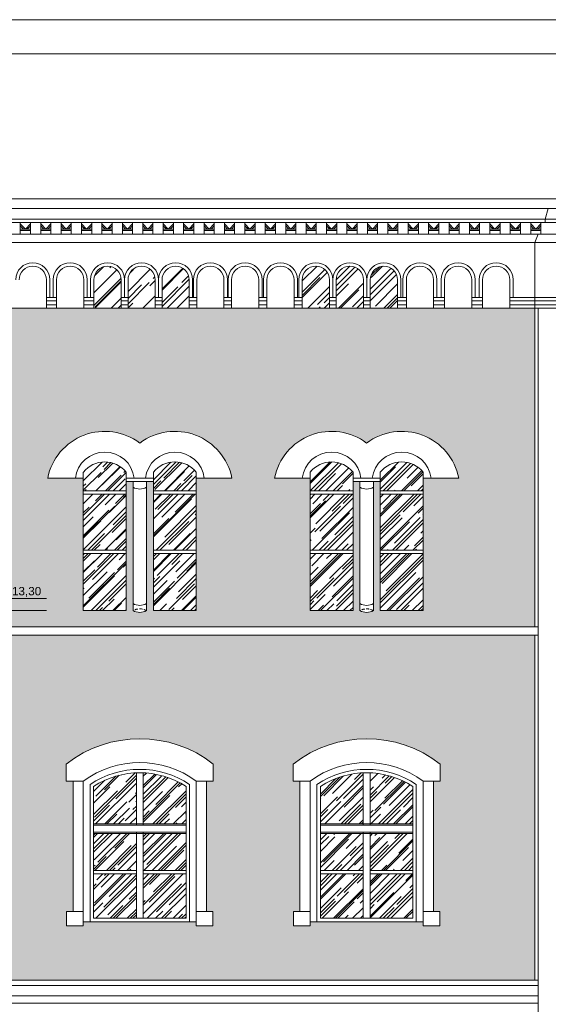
# Model space of a CAD drawing. Header units: millimetres. Extents: x -5254 to 173417, y -28809 to -6400.
# Tile 238 of 256: x 136003 to 136779, y -11815 to -10367. Entities that reach past the tile are written whole.
import ezdxf

# ---------------------------------------------------------------- set-up
doc = ezdxf.new("R2010")
doc.units = ezdxf.units.MM
doc.linetypes.add('HIDDEN', pattern=[9.525, 6.35, -3.175])
for name, color, linetype, lineweight in [('mre_cegła', 7, 'Continuous', 5), ('mre_cienka', 7, 'Continuous', 15), ('mre_cienkie', 7, 'Continuous', 9), ('mre_drewno', 7, 'Continuous', 9), ('mre_koty', 7, 'Continuous', 13), ('mre_szyby', 7, 'Continuous', 13), ('mre_tabela', 7, 'Continuous', 20), ('mre_ściany', 7, 'Continuous', 20)]:
    doc.layers.add(name, color=color, linetype=linetype, lineweight=lineweight)
doc.styles.add('TABELKA', font='arial.ttf')
pattern_1 = [(0, (131181.3596, -16286.989), (0, 6.77418), []), (90, (131181.36, -16286.989), (-10.16, 6.77418), [6.77418, -6.77418])]

# ---------------------------------------------------------------- blocks, each defined once
blk = doc.blocks.new('KOTA')
at = {"color": 0}
for p, q in [((0, 0), (0, 50)), ((-16.6, 20), (76.8, 20)), ((-16.6, 20), (0, 0))]:
    blk.add_line(p, q, dxfattribs=at)
at = {"color": 0, "style": 'TABELKA', "flags": 4}
blk.add_attdef('POZIOM', (1.4, 25), '', height=13.7, rotation=360, dxfattribs=at)

msp = doc.modelspace()

# ---------------------------------------------------------------- hatches: boundary and pattern name
at = {"layer": 'mre_cegła'}
h = msp.add_hatch(dxfattribs=at)
h.set_pattern_fill('AR-BRSTD', color=256, scale=0.1)
h.set_pattern_definition(pattern_1)
h.paths.add_polyline_path([(136759.67, -10791.56), (135593.45, -10791.56), (135593.45, -11260.23), (136759.67, -11260.23)])
h.paths.add_polyline_path([(136512.4, -10989.89, -0.552546), (136647.81, -11041.46), (136595.4, -11041.46), (136595.4, -11236.3), (136532.4, -11236.3), (136532.4, -11046.46), (136522.4, -11046.46), (136522.4, -11236.3, -0.2566287), (136502.4, -11236.3), (136502.4, -11046.46), (136492.4, -11046.46), (136492.4, -11236.3), (136429.4, -11236.3), (136429.4, -11041.46), (136376.98, -11041.46, -0.552546)], flags=16)
h.paths.add_polyline_path([(136314.5, -11041.46), (136262.09, -11041.46), (136262.09, -11236.3), (136199.09, -11236.3), (136199.09, -11046.46), (136189.09, -11046.46), (136189.09, -11236.3, -0.2566287), (136169.09, -11236.3), (136169.09, -11046.46), (136159.09, -11046.46), (136159.09, -11236.3), (136096.09, -11236.3), (136096.09, -11041.46), (136043.67, -11041.46, -0.552546), (136179.09, -10989.89, -0.552546)], flags=16)
h.paths.add_polyline_path([(135985.87, -11041.46), (135933.45, -11041.46), (135933.45, -11236.3), (135870.45, -11236.3), (135870.45, -11046.46), (135860.45, -11046.46), (135860.45, -11236.3, -0.2566287), (135840.45, -11236.3), (135840.45, -11046.46), (135830.45, -11046.46), (135830.45, -11236.3), (135767.45, -11236.3), (135767.45, -11041.46), (135715.04, -11041.46, -0.552546), (135850.45, -10989.89, -0.552546)], flags=16)
h = msp.add_hatch(dxfattribs=at)
h.set_pattern_fill('AR-BRSTD', color=256, scale=0.1)
h.set_pattern_definition(pattern_1)
h.paths.add_polyline_path([(136759.67, -11272.23), (135593.45, -11272.23), (135593.45, -11779.73), (136759.67, -11779.73)])
h.paths.add_polyline_path([(136287.09, -11461.87), (136287.09, -11486.84), (136277.09, -11486.84), (136277.09, -11678.73), (136286.59, -11678.73), (136286.59, -11699.73), (136262.09, -11699.73), (136262.09, -11693.73), (136251.99, -11693.73), (136247.09, -11693.73), (136111.09, -11693.73), (136106.09, -11693.73), (136096.09, -11693.73), (136096.09, -11699.73), (136071.59, -11699.73), (136071.59, -11678.73), (136081.09, -11678.73), (136081.09, -11486.84), (136071.09, -11486.84), (136071.09, -11461.87, -0.3438826)], flags=16)
h.paths.add_polyline_path([(136620.4, -11461.87), (136620.4, -11486.84), (136610.4, -11486.84), (136610.4, -11678.73), (136619.9, -11678.73), (136619.9, -11699.73), (136595.4, -11699.73), (136595.4, -11693.73), (136585.31, -11693.73), (136580.4, -11693.73), (136444.4, -11693.73), (136439.4, -11693.73), (136429.4, -11693.73), (136429.4, -11699.73), (136404.9, -11699.73), (136404.9, -11678.73), (136414.4, -11678.73), (136414.4, -11486.84), (136404.4, -11486.84), (136404.4, -11461.87, -0.3438826)], flags=16)
h.paths.add_polyline_path([(136247.09, -11494.73), (136247.09, -11688.73), (136111.09, -11688.73), (136111.09, -11494.73, -0.2941176)], flags=0)
h.paths.add_polyline_path([(136184.09, -11552.01), (136174.09, -11552.01), (136174.09, -11550.01), (136184.09, -11550.01)], flags=0)
h.paths.add_polyline_path([(136444.4, -11494.73, -0.2941176), (136580.4, -11494.73), (136580.4, -11688.73), (136444.4, -11688.73)], flags=0)
h.paths.add_polyline_path([(136184.09, -11562.01), (136184.09, -11564.01), (136174.09, -11564.01), (136174.09, -11562.01)], flags=0)
h.paths.add_polyline_path([(136507.4, -11550.01), (136517.4, -11550.01), (136517.4, -11552.01), (136507.4, -11552.01)], flags=0)
h.paths.add_polyline_path([(136517.4, -11562.01), (136517.4, -11564.01), (136507.4, -11564.01), (136507.4, -11562.01)], flags=0)
h.paths.add_polyline_path([(135958.45, -11461.87), (135958.45, -11486.84), (135948.45, -11486.84), (135948.45, -11678.73), (135957.95, -11678.73), (135957.95, -11699.73), (135933.45, -11699.73), (135933.45, -11693.73), (135923.36, -11693.73), (135918.45, -11693.73), (135782.45, -11693.73), (135777.45, -11693.73), (135767.45, -11693.73), (135767.45, -11699.73), (135742.95, -11699.73), (135742.95, -11678.73), (135752.45, -11678.73), (135752.45, -11486.84), (135742.45, -11486.84), (135742.45, -11461.87, -0.3438826)], flags=16)
h.paths.add_polyline_path([(135918.45, -11494.73), (135918.45, -11688.73), (135782.45, -11688.73), (135782.45, -11494.73, -0.2941176)], flags=0)
h.paths.add_polyline_path([(135855.45, -11550.01), (135855.45, -11552.01), (135845.45, -11552.01), (135845.45, -11550.01)], flags=0)
h.paths.add_polyline_path([(135855.45, -11562.01), (135855.45, -11564.01), (135845.45, -11564.01), (135845.45, -11562.01)], flags=0)
at = {"layer": 'mre_szyby'}
h = msp.add_hatch(dxfattribs=at)
h.set_pattern_fill('AR-RROOF', color=256, angle=45)
h.set_pattern_definition([(45, (131181.36, -16547.983), (21.552615, 57.47364), [381, -50.8, 127, -25.4]), (45, (131196.267, -16515.115), (-41.848, 5.92697), [76.2, -8.382, 152.4, -19.05]), (45, (131175.073, -16523.736), (81.36112, 105.428207), [203.2, -35.56, 101.6, -25.4])])
h.paths.add_polyline_path([(135835.74, -10749.78, 1), (135795.74, -10749.78), (135795.74, -10791.56), (135835.74, -10791.56)])
h.paths.add_polyline_path([(135885.74, -10749.78, 1), (135845.74, -10749.78), (135845.74, -10791.56), (135885.74, -10791.56)])
h.paths.add_polyline_path([(135935.74, -10749.78, 1), (135895.74, -10749.78), (135895.74, -10791.56), (135935.74, -10791.56)])
h.paths.add_polyline_path([(136151.74, -10749.78, 1), (136111.74, -10749.78), (136111.74, -10791.56), (136151.74, -10791.56)])
h.paths.add_polyline_path([(136201.74, -10749.78, 1), (136161.74, -10749.78), (136161.74, -10791.56), (136201.74, -10791.56)])
h.paths.add_polyline_path([(136251.74, -10749.78, 1), (136211.74, -10749.78), (136211.74, -10791.56), (136251.74, -10791.56)])
h.paths.add_polyline_path([(136457.74, -10749.78, 1), (136417.74, -10749.78), (136417.74, -10791.56), (136457.74, -10791.56)])
h.paths.add_polyline_path([(136507.74, -10749.78, 1), (136467.74, -10749.78), (136467.74, -10791.56), (136507.74, -10791.56)])
h.paths.add_polyline_path([(136557.74, -10749.78, 1), (136517.74, -10749.78), (136517.74, -10791.56), (136557.74, -10791.56)])
h = msp.add_hatch(dxfattribs=at)
h.set_pattern_fill('AR-RROOF', color=256, scale=0.7, angle=45)
h.set_pattern_definition([(45, (131181.36, -16621.968), (15.08683, 40.231547), [266.7, -35.56, 88.9, -17.78]), (45, (131191.795, -16598.96), (-29.293595, 4.14888), [53.34, -5.8674, 106.68, -13.335]), (45, (131176.959, -16604.995), (56.952784, 73.799745), [142.24, -24.892, 71.12, -17.78])])
h.paths.add_polyline_path([(138235.24, -11637.31), (138235.24, -11623.29), (138172.24, -11623.29), (138172.24, -11688.73), (138235.24, -11688.73)])
h.paths.add_polyline_path([(138308.24, -11623.29), (138245.24, -11623.29), (138245.24, -11637.31), (138245.24, -11688.73), (138308.24, -11688.73)])
h.paths.add_polyline_path([(138308.24, -11564.01), (138245.24, -11564.01), (138245.24, -11618.29), (138308.24, -11618.29)])
h.paths.add_polyline_path([(138235.24, -11564.01), (138172.24, -11564.01), (138172.24, -11618.29), (138235.24, -11618.29)])
h.paths.add_polyline_path([(138235.24, -11474.83, 0.1338619), (138172.24, -11494.73), (138172.24, -11550.01), (138235.24, -11550.01)])
h.paths.add_polyline_path([(138308.24, -11494.73, 0.1338619), (138245.24, -11474.83), (138245.24, -11550.01), (138308.24, -11550.01)])
h.paths.add_polyline_path([(137984.24, -11494.73, 0.1338619), (137921.24, -11474.83), (137921.24, -11550.01), (137984.24, -11550.01)])
h.paths.add_polyline_path([(137911.24, -11474.83, 0.1338619), (137848.24, -11494.73), (137848.24, -11550.01), (137911.24, -11550.01)])
h.paths.add_polyline_path([(137911.24, -11564.01), (137848.24, -11564.01), (137848.24, -11618.29), (137911.24, -11618.29)])
h.paths.add_polyline_path([(137984.24, -11564.01), (137921.24, -11564.01), (137921.24, -11618.29), (137984.24, -11618.29)])
h.paths.add_polyline_path([(137911.24, -11637.31), (137911.24, -11623.29), (137848.24, -11623.29), (137848.24, -11688.73), (137911.24, -11688.73)])
h.paths.add_polyline_path([(137984.24, -11623.29), (137921.24, -11623.29), (137921.24, -11637.31), (137921.24, -11688.73), (137984.24, -11688.73)])
h.paths.add_polyline_path([(137588.24, -11637.31), (137588.24, -11623.29), (137525.24, -11623.29), (137525.24, -11688.73), (137588.24, -11688.73)])
h.paths.add_polyline_path([(137588.24, -11564.01), (137525.24, -11564.01), (137525.24, -11618.29), (137588.24, -11618.29)])
h.paths.add_polyline_path([(137588.24, -11474.83, 0.1338619), (137525.24, -11494.73), (137525.24, -11550.01), (137588.24, -11550.01)])
h.paths.add_polyline_path([(137661.24, -11494.73, 0.1338619), (137598.24, -11474.83), (137598.24, -11550.01), (137661.24, -11550.01)])
h.paths.add_polyline_path([(137661.24, -11564.01), (137598.24, -11564.01), (137598.24, -11618.29), (137661.24, -11618.29)])
h.paths.add_polyline_path([(137661.24, -11623.29), (137598.24, -11623.29), (137598.24, -11637.31), (137598.24, -11688.73), (137661.24, -11688.73)])
h.paths.add_polyline_path([(137260.33, -11637.31), (137260.33, -11623.29), (137197.33, -11623.29), (137197.33, -11688.73), (137260.33, -11688.73)])
h.paths.add_polyline_path([(137260.33, -11564.01), (137197.33, -11564.01), (137197.33, -11618.29), (137260.33, -11618.29)])
h.paths.add_polyline_path([(137260.33, -11474.83, 0.1338619), (137197.33, -11494.73), (137197.33, -11550.01), (137260.33, -11550.01)])
h.paths.add_polyline_path([(137333.33, -11494.73, 0.1338619), (137270.33, -11474.83), (137270.33, -11550.01), (137333.33, -11550.01)])
h.paths.add_polyline_path([(137333.33, -11564.01), (137270.33, -11564.01), (137270.33, -11618.29), (137333.33, -11618.29)])
h.paths.add_polyline_path([(137333.33, -11623.29), (137270.33, -11623.29), (137270.33, -11637.31), (137270.33, -11688.73), (137333.33, -11688.73)])
h.paths.add_polyline_path([(137011.6, -11494.73, 0.1338619), (136948.6, -11474.83), (136948.6, -11550.01), (137011.6, -11550.01)])
h.paths.add_polyline_path([(136938.6, -11474.83, 0.1338619), (136875.6, -11494.73), (136875.6, -11550.01), (136938.6, -11550.01)])
h.paths.add_polyline_path([(136938.6, -11564.01), (136875.6, -11564.01), (136875.6, -11618.29), (136938.6, -11618.29)])
h.paths.add_polyline_path([(137011.6, -11564.01), (136948.6, -11564.01), (136948.6, -11618.29), (137011.6, -11618.29)])
h.paths.add_polyline_path([(136938.6, -11623.29), (136875.6, -11623.29), (136875.6, -11688.73), (136938.6, -11688.73), (136938.6, -11637.31)])
h.paths.add_polyline_path([(137011.6, -11623.29), (136948.6, -11623.29), (136948.6, -11637.31), (136948.6, -11688.73), (137011.6, -11688.73)])
h.paths.add_polyline_path([(136507.4, -11474.83, 0.1338619), (136444.4, -11494.73), (136444.4, -11550.01), (136507.4, -11550.01)])
h.paths.add_polyline_path([(136580.4, -11494.73, 0.1338619), (136517.4, -11474.83), (136517.4, -11550.01), (136580.4, -11550.01)])
h.paths.add_polyline_path([(136507.4, -11564.01), (136444.4, -11564.01), (136444.4, -11618.29), (136507.4, -11618.29)])
h.paths.add_polyline_path([(136580.4, -11564.01), (136517.4, -11564.01), (136517.4, -11618.29), (136580.4, -11618.29)])
h.paths.add_polyline_path([(136507.4, -11637.31), (136507.4, -11623.29), (136444.4, -11623.29), (136444.4, -11688.73), (136507.4, -11688.73)])
h.paths.add_polyline_path([(136580.4, -11623.29), (136517.4, -11623.29), (136517.4, -11637.31), (136517.4, -11688.73), (136580.4, -11688.73)])
h.paths.add_polyline_path([(136247.09, -11623.29), (136184.09, -11623.29), (136184.09, -11637.31), (136184.09, -11688.73), (136247.09, -11688.73)])
h.paths.add_polyline_path([(136174.09, -11637.31), (136174.09, -11623.29), (136111.09, -11623.29), (136111.09, -11688.73), (136174.09, -11688.73)])
h.paths.add_polyline_path([(136174.09, -11564.01), (136111.09, -11564.01), (136111.09, -11618.29), (136174.09, -11618.29)])
h.paths.add_polyline_path([(136247.09, -11564.01), (136184.09, -11564.01), (136184.09, -11618.29), (136247.09, -11618.29)])
h.paths.add_polyline_path([(136247.09, -11494.73, 0.1338619), (136184.09, -11474.83), (136184.09, -11550.01), (136247.09, -11550.01)])
h.paths.add_polyline_path([(136174.09, -11474.83, 0.1338619), (136111.09, -11494.73), (136111.09, -11550.01), (136174.09, -11550.01)])
h.paths.add_polyline_path([(135845.45, -11474.83, 0.1338619), (135782.45, -11494.73), (135782.45, -11550.01), (135845.45, -11550.01)])
h.paths.add_polyline_path([(135918.45, -11494.73, 0.1338619), (135855.45, -11474.83), (135855.45, -11550.01), (135918.45, -11550.01)])
h.paths.add_polyline_path([(135845.45, -11564.01), (135782.45, -11564.01), (135782.45, -11618.29), (135845.45, -11618.29)])
h.paths.add_polyline_path([(135918.45, -11564.01), (135855.45, -11564.01), (135855.45, -11618.29), (135918.45, -11618.29)])
h.paths.add_polyline_path([(135845.45, -11637.31), (135845.45, -11623.29), (135782.45, -11623.29), (135782.45, -11688.73), (135845.45, -11688.73)])
h.paths.add_polyline_path([(135918.45, -11623.29), (135855.45, -11623.29), (135855.45, -11637.31), (135855.45, -11688.73), (135918.45, -11688.73)])
h.paths.add_polyline_path([(135830.45, -11065.17), (135767.45, -11065.17), (135767.45, -11147.47), (135830.45, -11147.47)])
h.paths.add_polyline_path([(135830.45, -11152.47), (135767.45, -11152.47), (135767.45, -11236.3), (135830.45, -11236.3)])
h.paths.add_polyline_path([(135830.45, -11032.66, 0.4761905), (135767.45, -11032.66), (135767.45, -11060.17), (135830.45, -11060.17)])
h.paths.add_polyline_path([(135933.45, -11032.66, 0.4761905), (135870.45, -11032.66), (135870.45, -11060.17), (135933.45, -11060.17)])
h.paths.add_polyline_path([(135933.45, -11065.17), (135870.45, -11065.17), (135870.45, -11147.47), (135933.45, -11147.47)])
h.paths.add_polyline_path([(135933.45, -11152.47), (135870.45, -11152.47), (135870.45, -11236.3), (135933.45, -11236.3)])
h.paths.add_polyline_path([(136159.09, -11065.17), (136096.09, -11065.17), (136096.09, -11147.47), (136159.09, -11147.47)])
h.paths.add_polyline_path([(136159.09, -11152.47), (136096.09, -11152.47), (136096.09, -11236.3), (136159.09, -11236.3)])
h.paths.add_polyline_path([(136159.09, -11032.66, 0.4761905), (136096.09, -11032.66), (136096.09, -11060.17), (136159.09, -11060.17)])
h.paths.add_polyline_path([(136262.09, -11032.66, 0.4761905), (136199.09, -11032.66), (136199.09, -11060.17), (136262.09, -11060.17)])
h.paths.add_polyline_path([(136262.09, -11065.17), (136199.09, -11065.17), (136199.09, -11147.47), (136262.09, -11147.47)])
h.paths.add_polyline_path([(136262.09, -11152.47), (136199.09, -11152.47), (136199.09, -11236.3), (136262.09, -11236.3)])
h.paths.add_polyline_path([(136595.4, -11065.17), (136532.4, -11065.17), (136532.4, -11147.47), (136595.4, -11147.47)])
h.paths.add_polyline_path([(136492.4, -11065.17), (136429.4, -11065.17), (136429.4, -11147.47), (136492.4, -11147.47)])
h.paths.add_polyline_path([(136492.4, -11152.47), (136429.4, -11152.47), (136429.4, -11236.3), (136492.4, -11236.3)])
h.paths.add_polyline_path([(136595.4, -11152.47), (136532.4, -11152.47), (136532.4, -11236.3), (136595.4, -11236.3)])
h.paths.add_polyline_path([(136595.4, -11032.66, 0.4761905), (136532.4, -11032.66), (136532.4, -11060.17), (136595.4, -11060.17)])
h.paths.add_polyline_path([(136492.4, -11032.66, 0.4761905), (136429.4, -11032.66), (136429.4, -11060.17), (136492.4, -11060.17)])
h.paths.add_polyline_path([(137026.6, -11032.66, 0.4761905), (136963.6, -11032.66), (136963.6, -11060.17), (137026.6, -11060.17)])
h.paths.add_polyline_path([(136923.6, -11032.66, 0.4761905), (136860.6, -11032.66), (136860.6, -11060.17), (136923.6, -11060.17)])
h.paths.add_polyline_path([(136923.6, -11065.17), (136860.6, -11065.17), (136860.6, -11147.47), (136923.6, -11147.47)])
h.paths.add_polyline_path([(136923.6, -11152.47), (136860.6, -11152.47), (136860.6, -11236.3), (136923.6, -11236.3)])
h.paths.add_polyline_path([(137026.6, -11152.47), (136963.6, -11152.47), (136963.6, -11236.3), (137026.6, -11236.3)])
h.paths.add_polyline_path([(137026.6, -11065.17), (136963.6, -11065.17), (136963.6, -11147.47), (137026.6, -11147.47)])
h.paths.add_polyline_path([(137245.33, -11032.66, 0.4761905), (137182.33, -11032.66), (137182.33, -11060.17), (137245.33, -11060.17)])
h.paths.add_polyline_path([(137245.33, -11065.17), (137182.33, -11065.17), (137182.33, -11147.47), (137245.33, -11147.47)])
h.paths.add_polyline_path([(137245.33, -11152.47), (137182.33, -11152.47), (137182.33, -11236.3), (137245.33, -11236.3)])
h.paths.add_polyline_path([(137348.33, -11152.47), (137285.33, -11152.47), (137285.33, -11236.3), (137348.33, -11236.3)])
h.paths.add_polyline_path([(137348.33, -11065.17), (137285.33, -11065.17), (137285.33, -11147.47), (137348.33, -11147.47)])
h.paths.add_polyline_path([(137348.33, -11032.66, 0.4761905), (137285.33, -11032.66), (137285.33, -11060.17), (137348.33, -11060.17)])
h.paths.add_polyline_path([(137573.24, -11032.66, 0.4761905), (137510.24, -11032.66), (137510.24, -11060.17), (137573.24, -11060.17)])
h.paths.add_polyline_path([(137573.24, -11065.17), (137510.24, -11065.17), (137510.24, -11147.47), (137573.24, -11147.47)])
h.paths.add_polyline_path([(137573.24, -11152.47), (137510.24, -11152.47), (137510.24, -11236.3), (137573.24, -11236.3)])
h.paths.add_polyline_path([(137676.24, -11152.47), (137613.24, -11152.47), (137613.24, -11236.3), (137676.24, -11236.3)])
h.paths.add_polyline_path([(137676.24, -11065.17), (137613.24, -11065.17), (137613.24, -11147.47), (137676.24, -11147.47)])
h.paths.add_polyline_path([(137676.24, -11032.66, 0.4761905), (137613.24, -11032.66), (137613.24, -11060.17), (137676.24, -11060.17)])
h.paths.add_polyline_path([(137896.24, -11032.66, 0.4761905), (137833.24, -11032.66), (137833.24, -11060.17), (137896.24, -11060.17)])
h.paths.add_polyline_path([(137896.24, -11065.17), (137833.24, -11065.17), (137833.24, -11147.47), (137896.24, -11147.47)])
h.paths.add_polyline_path([(137896.24, -11152.47), (137833.24, -11152.47), (137833.24, -11236.3), (137896.24, -11236.3)])
h.paths.add_polyline_path([(137999.24, -11152.47), (137936.24, -11152.47), (137936.24, -11236.3), (137999.24, -11236.3)])
h.paths.add_polyline_path([(137999.24, -11065.17), (137936.24, -11065.17), (137936.24, -11147.47), (137999.24, -11147.47)])
h.paths.add_polyline_path([(137999.24, -11032.66, 0.4761905), (137936.24, -11032.66), (137936.24, -11060.17), (137999.24, -11060.17)])
h.paths.add_polyline_path([(138220.24, -11032.66, 0.4761905), (138157.24, -11032.66), (138157.24, -11060.17), (138220.24, -11060.17)])
h.paths.add_polyline_path([(138220.24, -11065.17), (138157.24, -11065.17), (138157.24, -11147.47), (138220.24, -11147.47)])
h.paths.add_polyline_path([(138220.24, -11152.47), (138157.24, -11152.47), (138157.24, -11236.3), (138220.24, -11236.3)])
h.paths.add_polyline_path([(138323.24, -11152.47), (138260.24, -11152.47), (138260.24, -11236.3), (138323.24, -11236.3)])
h.paths.add_polyline_path([(138323.24, -11065.17), (138260.24, -11065.17), (138260.24, -11147.47), (138323.24, -11147.47)])
h.paths.add_polyline_path([(138323.24, -11032.66, 0.4761905), (138260.24, -11032.66), (138260.24, -11060.17), (138323.24, -11060.17)])

# ---------------------------------------------------------------- linework, layer by layer
at = {"layer": 'mre_cienka'}
for points in [[(135593.45, -10630.78), (141728.3, -10630.78)], [(135593.45, -10644.78), (141728.3, -10644.78)], [(136764.67, -12594.18), (136764.67, -10791.56)]]:
    msp.add_lwpolyline(points, dxfattribs=at)
at = {"layer": 'mre_cienkie'}
msp.add_line((136041.76, -11236.3), (135957.75, -11236.3), dxfattribs=at)
for points in [[(141728.3, -10644.78), (135593.45, -10644.78)], [(136774.67, -10660.78), (136778.98, -10644.78)], [(141728.3, -10660.78), (135593.45, -10660.78)], [(141728.3, -10665.78), (135593.45, -10665.78)], [(136003.45, -10682.78), (136003.45, -10665.78)], [(136003.45, -10667.78), (136010.95, -10675.28)], [(136018.45, -10667.78), (136010.95, -10675.28)], [(136018.45, -10682.78), (136018.45, -10665.78)], [(136033.45, -10682.78), (136033.45, -10665.78)], [(136033.45, -10667.78), (136040.95, -10675.28)], [(136048.45, -10667.78), (136040.95, -10675.28)], [(136048.45, -10682.78), (136048.45, -10665.78)], [(136063.45, -10682.78), (136063.45, -10665.78)], [(136063.45, -10667.78), (136070.95, -10675.28)], [(136078.45, -10667.78), (136070.95, -10675.28)], [(136078.45, -10682.78), (136078.45, -10665.78)], [(136093.45, -10682.78), (136093.45, -10665.78)], [(136093.45, -10667.78), (136100.95, -10675.28)], [(136108.45, -10667.78), (136100.95, -10675.28)], [(136108.45, -10682.78), (136108.45, -10665.78)], [(136123.45, -10682.78), (136123.45, -10665.78)], [(136123.45, -10667.78), (136130.95, -10675.28)], [(136138.45, -10667.78), (136130.95, -10675.28)], [(136138.45, -10682.78), (136138.45, -10665.78)], [(136153.45, -10682.78), (136153.45, -10665.78)], [(136153.45, -10667.78), (136160.95, -10675.28)], [(136168.45, -10667.78), (136160.95, -10675.28)], [(136168.45, -10682.78), (136168.45, -10665.78)], [(136183.45, -10682.78), (136183.45, -10665.78)], [(136183.45, -10667.78), (136190.95, -10675.28)], [(136198.45, -10667.78), (136190.95, -10675.28)], [(136198.45, -10682.78), (136198.45, -10665.78)], [(136213.45, -10682.78), (136213.45, -10665.78)], [(136213.45, -10667.78), (136220.95, -10675.28)], [(136228.45, -10667.78), (136220.95, -10675.28)], [(136228.45, -10682.78), (136228.45, -10665.78)], [(136243.45, -10682.78), (136243.45, -10665.78)], [(136243.45, -10667.78), (136250.95, -10675.28)], [(136258.45, -10667.78), (136250.95, -10675.28)], [(136258.45, -10682.78), (136258.45, -10665.78)], [(136273.45, -10682.78), (136273.45, -10665.78)], [(136273.45, -10667.78), (136280.95, -10675.28)], [(136288.45, -10667.78), (136280.95, -10675.28)], [(136288.45, -10682.78), (136288.45, -10665.78)], [(136303.45, -10682.78), (136303.45, -10665.78)], [(136303.45, -10667.78), (136310.95, -10675.28)], [(136318.45, -10667.78), (136310.95, -10675.28)], [(136318.45, -10682.78), (136318.45, -10665.78)], [(136333.45, -10682.78), (136333.45, -10665.78)], [(136333.45, -10667.78), (136340.95, -10675.28)], [(136348.45, -10667.78), (136340.95, -10675.28)], [(136348.45, -10682.78), (136348.45, -10665.78)], [(136363.45, -10682.78), (136363.45, -10665.78)], [(136363.45, -10667.78), (136370.95, -10675.28)], [(136378.45, -10667.78), (136370.95, -10675.28)], [(136378.45, -10682.78), (136378.45, -10665.78)], [(136393.45, -10682.78), (136393.45, -10665.78)], [(136393.45, -10667.78), (136400.95, -10675.28)], [(136408.45, -10667.78), (136400.95, -10675.28)], [(136408.45, -10682.78), (136408.45, -10665.78)], [(136423.45, -10682.78), (136423.45, -10665.78)], [(136423.45, -10667.78), (136430.95, -10675.28)], [(136438.45, -10667.78), (136430.95, -10675.28)], [(136438.45, -10682.78), (136438.45, -10665.78)], [(136453.45, -10682.78), (136453.45, -10665.78)], [(136453.45, -10667.78), (136460.95, -10675.28)], [(136468.45, -10667.78), (136460.95, -10675.28)], [(136468.45, -10682.78), (136468.45, -10665.78)], [(136483.45, -10682.78), (136483.45, -10665.78)], [(136483.45, -10667.78), (136490.95, -10675.28)], [(136498.45, -10667.78), (136490.95, -10675.28)], [(136498.45, -10682.78), (136498.45, -10665.78)], [(136513.45, -10682.78), (136513.45, -10665.78)], [(136513.45, -10667.78), (136520.95, -10675.28)], [(136528.45, -10667.78), (136520.95, -10675.28)], [(136528.45, -10682.78), (136528.45, -10665.78)], [(136543.45, -10682.78), (136543.45, -10665.78)], [(136543.45, -10667.78), (136550.95, -10675.28)], [(136558.45, -10667.78), (136550.95, -10675.28)], [(136558.45, -10682.78), (136558.45, -10665.78)], [(136573.45, -10682.78), (136573.45, -10665.78)], [(136573.45, -10667.78), (136580.95, -10675.28)], [(136588.45, -10667.78), (136580.95, -10675.28)], [(136588.45, -10682.78), (136588.45, -10665.78)], [(136603.45, -10682.78), (136603.45, -10665.78)], [(136603.45, -10667.78), (136610.95, -10675.28)], [(136618.45, -10667.78), (136610.95, -10675.28)], [(136618.45, -10682.78), (136618.45, -10665.78)], [(136633.45, -10682.78), (136633.45, -10665.78)], [(136633.45, -10667.78), (136640.95, -10675.28)], [(136648.45, -10667.78), (136640.95, -10675.28)], [(136648.45, -10682.78), (136648.45, -10665.78)], [(136663.45, -10682.78), (136663.45, -10665.78)], [(136663.45, -10667.78), (136670.95, -10675.28)], [(136678.45, -10667.78), (136670.95, -10675.28)], [(136678.45, -10682.78), (136678.45, -10665.78)], [(136693.45, -10682.78), (136693.45, -10665.78)], [(136693.45, -10667.78), (136700.95, -10675.28)], [(136708.45, -10667.78), (136700.95, -10675.28)], [(136708.45, -10682.78), (136708.45, -10665.78)], [(136723.45, -10682.78), (136723.45, -10665.78)], [(136723.45, -10667.78), (136730.95, -10675.28)], [(136738.45, -10667.78), (136730.95, -10675.28)], [(136738.45, -10682.78), (136738.45, -10665.78)], [(136753.45, -10682.78), (136753.45, -10665.78)], [(136753.45, -10667.78), (136760.95, -10675.28)], [(136759.67, -10660.78), (136774.67, -10660.78), (136774.67, -10665.78)], [(136768.45, -10667.78), (136760.95, -10675.28)], [(136768.45, -10682.78), (136768.45, -10665.78)], [(141728.3, -10682.78), (135588.45, -10682.78)], [(136003.45, -10670.61), (136008.12, -10675.28)], [(136010.95, -10675.28), (136003.45, -10675.28)], [(136010.95, -10677.28), (136003.45, -10677.28)], [(136010.95, -10675.28), (136018.45, -10675.28)], [(136010.95, -10677.28), (136018.45, -10677.28)], [(136018.45, -10670.61), (136013.78, -10675.28)], [(136033.45, -10670.61), (136038.12, -10675.28)], [(136040.95, -10675.28), (136033.45, -10675.28)], [(136040.95, -10677.28), (136033.45, -10677.28)], [(136040.95, -10675.28), (136048.45, -10675.28)], [(136040.95, -10677.28), (136048.45, -10677.28)], [(136048.45, -10670.61), (136043.78, -10675.28)], [(136063.45, -10670.61), (136068.12, -10675.28)], [(136070.95, -10675.28), (136063.45, -10675.28)], [(136070.95, -10677.28), (136063.45, -10677.28)], [(136070.95, -10675.28), (136078.45, -10675.28)], [(136070.95, -10677.28), (136078.45, -10677.28)], [(136078.45, -10670.61), (136073.78, -10675.28)], [(136093.45, -10670.61), (136098.12, -10675.28)], [(136100.95, -10675.28), (136093.45, -10675.28)], [(136100.95, -10677.28), (136093.45, -10677.28)], [(136100.95, -10675.28), (136108.45, -10675.28)], [(136100.95, -10677.28), (136108.45, -10677.28)], [(136108.45, -10670.61), (136103.78, -10675.28)], [(136123.45, -10670.61), (136128.12, -10675.28)], [(136130.95, -10675.28), (136123.45, -10675.28)], [(136130.95, -10677.28), (136123.45, -10677.28)], [(136130.95, -10675.28), (136138.45, -10675.28)], [(136130.95, -10677.28), (136138.45, -10677.28)], [(136138.45, -10670.61), (136133.78, -10675.28)], [(136153.45, -10670.61), (136158.12, -10675.28)], [(136160.95, -10675.28), (136153.45, -10675.28)], [(136160.95, -10677.28), (136153.45, -10677.28)], [(136160.95, -10675.28), (136168.45, -10675.28)], [(136160.95, -10677.28), (136168.45, -10677.28)], [(136168.45, -10670.61), (136163.78, -10675.28)], [(136183.45, -10670.61), (136188.12, -10675.28)], [(136190.95, -10675.28), (136183.45, -10675.28)], [(136190.95, -10677.28), (136183.45, -10677.28)], [(136190.95, -10675.28), (136198.45, -10675.28)], [(136190.95, -10677.28), (136198.45, -10677.28)], [(136198.45, -10670.61), (136193.78, -10675.28)], [(136213.45, -10670.61), (136218.12, -10675.28)], [(136220.95, -10675.28), (136213.45, -10675.28)], [(136220.95, -10677.28), (136213.45, -10677.28)], [(136220.95, -10675.28), (136228.45, -10675.28)], [(136220.95, -10677.28), (136228.45, -10677.28)], [(136228.45, -10670.61), (136223.78, -10675.28)], [(136243.45, -10670.61), (136248.12, -10675.28)], [(136250.95, -10675.28), (136243.45, -10675.28)], [(136250.95, -10677.28), (136243.45, -10677.28)], [(136250.95, -10675.28), (136258.45, -10675.28)], [(136250.95, -10677.28), (136258.45, -10677.28)], [(136258.45, -10670.61), (136253.78, -10675.28)], [(136273.45, -10670.61), (136278.12, -10675.28)], [(136280.95, -10675.28), (136273.45, -10675.28)], [(136280.95, -10677.28), (136273.45, -10677.28)], [(136280.95, -10675.28), (136288.45, -10675.28)], [(136280.95, -10677.28), (136288.45, -10677.28)], [(136288.45, -10670.61), (136283.78, -10675.28)], [(136303.45, -10670.61), (136308.12, -10675.28)], [(136310.95, -10675.28), (136303.45, -10675.28)], [(136310.95, -10677.28), (136303.45, -10677.28)], [(136310.95, -10675.28), (136318.45, -10675.28)], [(136310.95, -10677.28), (136318.45, -10677.28)], [(136318.45, -10670.61), (136313.78, -10675.28)], [(136333.45, -10670.61), (136338.12, -10675.28)], [(136340.95, -10675.28), (136333.45, -10675.28)], [(136340.95, -10677.28), (136333.45, -10677.28)], [(136340.95, -10675.28), (136348.45, -10675.28)], [(136340.95, -10677.28), (136348.45, -10677.28)], [(136348.45, -10670.61), (136343.78, -10675.28)], [(136363.45, -10670.61), (136368.12, -10675.28)], [(136370.95, -10675.28), (136363.45, -10675.28)], [(136370.95, -10677.28), (136363.45, -10677.28)], [(136370.95, -10675.28), (136378.45, -10675.28)], [(136370.95, -10677.28), (136378.45, -10677.28)], [(136378.45, -10670.61), (136373.78, -10675.28)], [(136393.45, -10670.61), (136398.12, -10675.28)], [(136400.95, -10675.28), (136393.45, -10675.28)], [(136400.95, -10677.28), (136393.45, -10677.28)], [(136400.95, -10675.28), (136408.45, -10675.28)], [(136400.95, -10677.28), (136408.45, -10677.28)], [(136408.45, -10670.61), (136403.78, -10675.28)], [(136423.45, -10670.61), (136428.12, -10675.28)], [(136430.95, -10675.28), (136423.45, -10675.28)], [(136430.95, -10677.28), (136423.45, -10677.28)], [(136430.95, -10675.28), (136438.45, -10675.28)], [(136430.95, -10677.28), (136438.45, -10677.28)], [(136438.45, -10670.61), (136433.78, -10675.28)], [(136453.45, -10670.61), (136458.12, -10675.28)], [(136460.95, -10675.28), (136453.45, -10675.28)], [(136460.95, -10677.28), (136453.45, -10677.28)], [(136460.95, -10675.28), (136468.45, -10675.28)], [(136460.95, -10677.28), (136468.45, -10677.28)], [(136468.45, -10670.61), (136463.78, -10675.28)], [(136483.45, -10670.61), (136488.12, -10675.28)], [(136490.95, -10675.28), (136483.45, -10675.28)], [(136490.95, -10677.28), (136483.45, -10677.28)], [(136490.95, -10675.28), (136498.45, -10675.28)], [(136490.95, -10677.28), (136498.45, -10677.28)], [(136498.45, -10670.61), (136493.78, -10675.28)], [(136513.45, -10670.61), (136518.12, -10675.28)], [(136520.95, -10675.28), (136513.45, -10675.28)], [(136520.95, -10677.28), (136513.45, -10677.28)], [(136520.95, -10675.28), (136528.45, -10675.28)], [(136520.95, -10677.28), (136528.45, -10677.28)], [(136528.45, -10670.61), (136523.78, -10675.28)], [(136543.45, -10670.61), (136548.12, -10675.28)], [(136550.95, -10675.28), (136543.45, -10675.28)], [(136550.95, -10677.28), (136543.45, -10677.28)], [(136550.95, -10675.28), (136558.45, -10675.28)], [(136550.95, -10677.28), (136558.45, -10677.28)], [(136558.45, -10670.61), (136553.78, -10675.28)], [(136573.45, -10670.61), (136578.12, -10675.28)], [(136580.95, -10675.28), (136573.45, -10675.28)], [(136580.95, -10677.28), (136573.45, -10677.28)], [(136580.95, -10675.28), (136588.45, -10675.28)], [(136580.95, -10677.28), (136588.45, -10677.28)], [(136588.45, -10670.61), (136583.78, -10675.28)], [(136603.45, -10670.61), (136608.12, -10675.28)], [(136610.95, -10675.28), (136603.45, -10675.28)], [(136610.95, -10677.28), (136603.45, -10677.28)], [(136610.95, -10675.28), (136618.45, -10675.28)], [(136610.95, -10677.28), (136618.45, -10677.28)], [(136618.45, -10670.61), (136613.78, -10675.28)], [(136633.45, -10670.61), (136638.12, -10675.28)], [(136640.95, -10675.28), (136633.45, -10675.28)], [(136640.95, -10677.28), (136633.45, -10677.28)], [(136640.95, -10675.28), (136648.45, -10675.28)], [(136640.95, -10677.28), (136648.45, -10677.28)], [(136648.45, -10670.61), (136643.78, -10675.28)], [(136663.45, -10670.61), (136668.12, -10675.28)], [(136670.95, -10675.28), (136663.45, -10675.28)], [(136670.95, -10677.28), (136663.45, -10677.28)], [(136670.95, -10675.28), (136678.45, -10675.28)], [(136670.95, -10677.28), (136678.45, -10677.28)], [(136678.45, -10670.61), (136673.78, -10675.28)], [(136693.45, -10670.61), (136698.12, -10675.28)], [(136700.95, -10675.28), (136693.45, -10675.28)], [(136700.95, -10677.28), (136693.45, -10677.28)], [(136700.95, -10675.28), (136708.45, -10675.28)], [(136700.95, -10677.28), (136708.45, -10677.28)], [(136708.45, -10670.61), (136703.78, -10675.28)], [(136723.45, -10670.61), (136728.12, -10675.28)], [(136730.95, -10675.28), (136723.45, -10675.28)], [(136730.95, -10677.28), (136723.45, -10677.28)], [(136730.95, -10675.28), (136738.45, -10675.28)], [(136730.95, -10677.28), (136738.45, -10677.28)], [(136738.45, -10670.61), (136733.78, -10675.28)], [(136753.45, -10670.61), (136758.12, -10675.28)], [(136760.95, -10675.28), (136753.45, -10675.28)], [(136760.95, -10677.28), (136753.45, -10677.28)], [(136759.67, -10694.78), (136764.67, -10682.78), (136759.67, -10682.78)], [(136760.95, -10675.28), (136768.45, -10675.28)], [(136760.95, -10677.28), (136768.45, -10677.28)], [(136768.45, -10670.61), (136763.78, -10675.28)], [(141728.3, -10694.78), (135593.45, -10694.78)], [(136041.74, -10749.78), (136041.74, -10791.56)], [(136046.74, -10749.78), (136046.74, -10775.89)], [(136051.74, -10749.78), (136051.74, -10775.89)], [(136056.74, -10749.78), (136056.74, -10791.56)], [(136096.74, -10749.78), (136096.74, -10791.56)], [(136101.74, -10749.78), (136101.74, -10775.89)], [(136106.74, -10749.78), (136106.74, -10775.89)], [(136111.74, -10749.78), (136111.74, -10791.56)], [(136151.74, -10749.78), (136151.74, -10791.56)], [(136156.74, -10749.78), (136156.74, -10775.89)], [(136156.74, -10749.78), (136156.74, -10775.89)], [(136161.74, -10749.78), (136161.74, -10791.56)], [(136201.74, -10749.78), (136201.74, -10791.56)], [(136206.74, -10749.78), (136206.74, -10775.89)], [(136206.74, -10749.78), (136206.74, -10775.89)], [(136211.74, -10749.78), (136211.74, -10791.56)], [(136251.74, -10749.78), (136251.74, -10791.56)], [(136256.74, -10749.78), (136256.74, -10775.89)], [(136257.74, -10749.78), (136257.74, -10775.89)], [(136262.74, -10749.78), (136262.74, -10791.56)], [(136302.74, -10749.78), (136302.74, -10791.56)], [(136307.74, -10749.78), (136307.74, -10775.89)], [(136308.74, -10749.78), (136308.74, -10775.89)], [(136313.74, -10749.78), (136313.74, -10791.56)], [(136353.74, -10749.78), (136353.74, -10791.56)], [(136358.74, -10749.78), (136358.74, -10775.89)], [(136360.74, -10749.78), (136360.74, -10775.89)], [(136365.74, -10749.78), (136365.74, -10791.56)], [(136405.74, -10749.78), (136405.74, -10791.56)], [(136410.74, -10749.78), (136410.74, -10775.89)], [(136412.74, -10749.78), (136412.74, -10775.89)], [(136417.74, -10749.78), (136417.74, -10791.56)], [(136457.74, -10749.78), (136457.74, -10791.56)], [(136462.74, -10749.78), (136462.74, -10775.89)], [(136462.74, -10749.78), (136462.74, -10775.89)], [(136467.74, -10749.78), (136467.74, -10791.56)], [(136507.74, -10749.78), (136507.74, -10791.56)], [(136512.74, -10749.78), (136512.74, -10775.89)], [(136512.74, -10749.78), (136512.74, -10775.89)], [(136517.74, -10749.78), (136517.74, -10791.56)], [(136557.74, -10749.78), (136557.74, -10791.56)], [(136562.74, -10749.78), (136562.74, -10775.89)], [(136565.74, -10749.78), (136565.74, -10775.89)], [(136570.74, -10749.78), (136570.74, -10791.56)], [(136610.74, -10749.78), (136610.74, -10791.56)], [(136615.74, -10749.78), (136615.74, -10775.89)], [(136621.74, -10749.78), (136621.74, -10775.89)], [(136626.74, -10749.78), (136626.74, -10791.56)], [(136666.74, -10749.78), (136666.74, -10791.56)], [(136671.74, -10749.78), (136671.74, -10775.89)], [(136677.74, -10749.78), (136677.74, -10775.89)], [(136682.74, -10749.78), (136682.74, -10791.56)], [(136722.74, -10749.78), (136722.74, -10791.56)], [(136727.74, -10749.78), (136727.74, -10775.89)], [(136041.74, -10775.89), (136056.74, -10775.89)], [(136041.74, -10780.89), (136056.74, -10780.89)], [(136096.74, -10775.89), (136111.74, -10775.89)], [(136096.74, -10780.89), (136111.74, -10780.89)], [(136151.74, -10775.89), (136161.74, -10775.89)], [(136151.74, -10780.89), (136161.74, -10780.89)], [(136201.74, -10775.89), (136211.74, -10775.89)], [(136201.74, -10780.89), (136211.74, -10780.89)], [(136251.74, -10775.89), (136262.74, -10775.89)], [(136251.74, -10780.89), (136262.74, -10780.89)], [(136302.74, -10775.89), (136313.74, -10775.89)], [(136302.74, -10780.89), (136313.74, -10780.89)], [(136353.74, -10775.89), (136365.74, -10775.89)], [(136353.74, -10780.89), (136365.74, -10780.89)], [(136405.74, -10775.89), (136417.74, -10775.89)], [(136405.74, -10780.89), (136417.74, -10780.89)], [(136457.74, -10775.89), (136467.74, -10775.89)], [(136457.74, -10780.89), (136467.74, -10780.89)], [(136507.74, -10775.89), (136517.74, -10775.89)], [(136507.74, -10780.89), (136517.74, -10780.89)], [(136557.74, -10775.89), (136570.74, -10775.89)], [(136557.74, -10780.89), (136570.74, -10780.89)], [(136610.74, -10775.89), (136626.74, -10775.89)], [(136610.74, -10780.89), (136626.74, -10780.89)], [(136666.74, -10775.89), (136682.74, -10775.89)], [(136666.74, -10780.89), (136682.74, -10780.89)], [(136722.74, -10775.89), (136809.93, -10775.89)], [(136722.74, -10780.89), (136814.93, -10780.89)], [(141850.3, -10791.56), (135443.45, -10791.56)], [(136041.74, -10786.56), (136056.74, -10786.56)], [(136041.74, -10791.56), (136056.74, -10791.56)], [(136096.74, -10786.56), (136111.74, -10786.56)], [(136096.74, -10791.56), (136111.74, -10791.56)], [(136151.74, -10786.56), (136161.74, -10786.56)], [(136151.74, -10791.56), (136161.74, -10791.56)], [(136201.74, -10786.56), (136211.74, -10786.56)], [(136201.74, -10791.56), (136211.74, -10791.56)], [(136251.74, -10786.56), (136262.74, -10786.56)], [(136251.74, -10791.56), (136262.74, -10791.56)], [(136302.74, -10786.56), (136313.74, -10786.56)], [(136302.74, -10791.56), (136313.74, -10791.56)], [(136353.74, -10786.56), (136365.74, -10786.56)], [(136353.74, -10791.56), (136365.74, -10791.56)], [(136405.74, -10786.56), (136417.74, -10786.56)], [(136405.74, -10791.56), (136417.74, -10791.56)], [(136457.74, -10786.56), (136467.74, -10786.56)], [(136457.74, -10791.56), (136467.74, -10791.56)], [(136507.74, -10786.56), (136517.74, -10786.56)], [(136507.74, -10791.56), (136517.74, -10791.56)], [(136557.74, -10786.56), (136570.74, -10786.56)], [(136557.74, -10791.56), (136570.74, -10791.56)], [(136610.74, -10786.56), (136626.74, -10786.56)], [(136610.74, -10791.56), (136626.74, -10791.56)], [(136666.74, -10786.56), (136682.74, -10786.56)], [(136666.74, -10791.56), (136682.74, -10791.56)], [(136722.74, -10786.56), (136814.93, -10786.56)], [(136722.74, -10791.56), (136814.93, -10791.56)], [(136096.09, -11041.46), (136043.67, -11041.46)], [(136159.09, -11041.46), (136199.09, -11041.46)], [(136159.09, -11046.46), (136199.09, -11046.46)], [(136169.09, -11236.3), (136169.09, -11046.46)], [(136189.09, -11236.3), (136189.09, -11046.46)], [(136262.09, -11041.46), (136314.5, -11041.46)], [(136429.4, -11041.46), (136376.98, -11041.46)], [(136492.4, -11041.46), (136532.4, -11041.46)], [(136492.4, -11046.46), (136532.4, -11046.46)], [(136502.4, -11236.3), (136502.4, -11046.46)], [(136522.4, -11236.3), (136522.4, -11046.46)], [(136595.4, -11041.46), (136647.81, -11041.46)], [(136764.67, -11260.23), (135593.45, -11260.23)], [(136764.67, -11272.23), (135593.45, -11272.23)], [(136071.09, -11486.84), (136071.09, -11461.87)], [(136287.09, -11486.84), (136287.09, -11461.87)], [(136404.4, -11486.84), (136404.4, -11461.87)], [(136620.4, -11486.84), (136620.4, -11461.87)], [(136096.09, -11486.84), (136071.09, -11486.84)], [(136081.09, -11678.73), (136081.09, -11486.84)], [(136096.09, -11688.73), (136096.09, -11486.84)], [(136262.09, -11688.73), (136262.09, -11486.84)], [(136262.09, -11486.84), (136287.09, -11486.84)], [(136277.09, -11678.73), (136277.09, -11486.84)], [(136429.4, -11486.84), (136404.4, -11486.84)], [(136414.4, -11678.73), (136414.4, -11486.84)], [(136429.4, -11688.73), (136429.4, -11486.84)], [(136595.4, -11688.73), (136595.4, -11486.84)], [(136595.4, -11486.84), (136620.4, -11486.84)], [(136610.4, -11678.73), (136610.4, -11486.84)], [(136096.09, -11689.23), (136096.09, -11699.73), (136071.59, -11699.73), (136071.59, -11678.73)], [(136071.59, -11678.73), (136096.09, -11678.73)], [(136262.09, -11689.23), (136262.09, -11699.73), (136286.59, -11699.73), (136286.59, -11678.73)], [(136286.59, -11678.73), (136262.09, -11678.73)], [(136429.4, -11689.23), (136429.4, -11699.73), (136404.9, -11699.73), (136404.9, -11678.73)], [(136404.9, -11678.73), (136429.4, -11678.73)], [(136595.4, -11689.23), (136595.4, -11699.73), (136619.9, -11699.73), (136619.9, -11678.73)], [(136619.9, -11678.73), (136595.4, -11678.73)], [(136106.09, -11693.73), (136096.09, -11693.73), (136096.09, -11688.73)], [(136251.99, -11693.73), (136262.09, -11693.73), (136262.09, -11688.73)], [(136439.4, -11693.73), (136429.4, -11693.73), (136429.4, -11688.73)], [(136585.31, -11693.73), (136595.4, -11693.73), (136595.4, -11688.73)], [(136764.67, -11779.73), (135588.45, -11779.73)], [(136764.67, -11787.73), (135588.45, -11787.73)], [(136764.67, -11802.73), (135588.45, -11802.73)], [(136764.67, -11813.73), (135588.45, -11813.73)]]:
    msp.add_lwpolyline(points, dxfattribs=at)
for centre, radius, start, end in [((136021.74, -10749.78), 25, 0, 180), ((136076.74, -10749.78), 25, 0, 180), ((136131.74, -10749.78), 25, 0, 180), ((136181.74, -10749.78), 25, 0, 180), ((136231.74, -10749.78), 25, 0, 180), ((136282.74, -10749.78), 25, 0, 180), ((136333.74, -10749.78), 25, 0, 180), ((136385.74, -10749.78), 25, 0, 180), ((136437.74, -10749.78), 25, 0, 180), ((136487.74, -10749.78), 25, 0, 180), ((136537.74, -10749.78), 25, 0, 180), ((136590.74, -10749.78), 25, 0, 180), ((136646.74, -10749.78), 25, 0, 180), ((136702.74, -10749.78), 25, 0, 180), ((136021.74, -10749.78), 20, 0, 180), ((136076.74, -10749.78), 20, 0, 180), ((136131.74, -10749.78), 20, 0, 180), ((136181.74, -10749.78), 20, 0, 180), ((136231.74, -10749.78), 20, 0, 180), ((136282.74, -10749.78), 20, 0, 180), ((136333.74, -10749.78), 20, 0, 180), ((136385.74, -10749.78), 20, 0, 180), ((136437.74, -10749.78), 20, 0, 180), ((136487.74, -10749.78), 20, 0, 180), ((136537.74, -10749.78), 20, 0, 180), ((136590.74, -10749.78), 20, 0, 180), ((136646.74, -10749.78), 20, 0, 180), ((136702.74, -10749.78), 20, 0, 180), ((136127.59, -11058.24), 85.57, 53.00027, 168.69094), ((136230.59, -11058.24), 85.57, 11.30906, 126.99973), ((136460.9, -11058.24), 85.57, 53.00027, 168.69094), ((136563.9, -11058.24), 85.57, 11.30906, 126.99973), ((136127.59, -11046.56), 43.45, 6.74989, 173.25011), ((136230.59, -11046.56), 43.45, 6.74989, 173.25011), ((136460.9, -11046.56), 43.45, 6.74989, 173.25011), ((136563.9, -11046.56), 43.45, 6.74989, 173.25011), ((136179.09, -11036.74), 20.77, 241.21372, 298.78628), ((136512.4, -11036.74), 20.77, 241.21372, 298.78628), ((136179.09, -11207.81), 20.77, 241.21372, 298.78628), ((136512.4, -11207.81), 20.77, 241.21372, 298.78628), ((136179.09, -11218.1), 20.77, 241.21372, 298.78628), ((136512.4, -11218.1), 20.77, 241.21372, 298.78628), ((136179.09, -11600.33), 175.6, 52.0456, 127.9544), ((136512.4, -11600.33), 175.6, 52.0456, 127.9544), ((136179.09, -11600.33), 140.6, 53.81977, 126.18023), ((136179.09, -11600.33), 140.6, 53.81977, 126.18023), ((136512.4, -11600.33), 140.6, 53.81977, 126.18023), ((136512.4, -11600.33), 140.6, 53.81977, 126.18023)]:
    msp.add_arc(centre, radius, start, end, dxfattribs=at)
at = {"layer": 'mre_cienkie', "linetype": 'HIDDEN', "ltscale": 0.7}
for centre in [(136179.09, -11254.5), (136512.4, -11254.5)]:
    msp.add_arc(centre, 20.77, 61.21372, 118.78628, dxfattribs=at)
at = {"layer": 'mre_drewno'}
for points in [[(136096.09, -11236.3), (136096.09, -11032.66)], [(136159.09, -11236.3), (136159.09, -11032.66)], [(136199.09, -11236.3), (136199.09, -11032.66)], [(136262.09, -11236.3), (136262.09, -11032.66)], [(136429.4, -11236.3), (136429.4, -11032.66)], [(136492.4, -11236.3), (136492.4, -11032.66)], [(136532.4, -11236.3), (136532.4, -11032.66)], [(136595.4, -11236.3), (136595.4, -11032.66)], [(136096.09, -11060.17), (136159.09, -11060.17)], [(136199.09, -11060.17), (136262.09, -11060.17)], [(136429.4, -11060.17), (136492.4, -11060.17)], [(136532.4, -11060.17), (136595.4, -11060.17)], [(136096.09, -11065.17), (136159.09, -11065.17)], [(136199.09, -11065.17), (136262.09, -11065.17)], [(136429.4, -11065.17), (136492.4, -11065.17)], [(136532.4, -11065.17), (136595.4, -11065.17)], [(136096.09, -11147.47), (136159.09, -11147.47)], [(136199.09, -11147.47), (136262.09, -11147.47)], [(136429.4, -11147.47), (136492.4, -11147.47)], [(136532.4, -11147.47), (136595.4, -11147.47)], [(136096.09, -11152.47), (136159.09, -11152.47)], [(136199.09, -11152.47), (136262.09, -11152.47)], [(136429.4, -11152.47), (136492.4, -11152.47)], [(136532.4, -11152.47), (136595.4, -11152.47)], [(136096.09, -11236.3), (136159.09, -11236.3)], [(136199.09, -11236.3), (136262.09, -11236.3)], [(136429.4, -11236.3), (136492.4, -11236.3)], [(136532.4, -11236.3), (136595.4, -11236.3)], [(136174.09, -11552.01), (136174.09, -11474.83)], [(136184.09, -11552.01), (136184.09, -11474.83)], [(136507.4, -11552.01), (136507.4, -11474.83)], [(136517.4, -11552.01), (136517.4, -11474.83)], [(136106.09, -11494.73), (136106.09, -11492.03)], [(136106.09, -11688.73), (136106.09, -11494.73)], [(136111.09, -11688.73), (136111.09, -11494.73)], [(136247.09, -11688.73), (136247.09, -11494.73)], [(136252.09, -11494.73), (136252.09, -11492.03)], [(136252.09, -11688.73), (136252.09, -11494.73)], [(136439.4, -11494.73), (136439.4, -11492.03)], [(136439.4, -11688.73), (136439.4, -11494.73)], [(136444.4, -11688.73), (136444.4, -11494.73)], [(136580.4, -11688.73), (136580.4, -11494.73)], [(136585.4, -11494.73), (136585.4, -11492.03)], [(136585.4, -11688.73), (136585.4, -11494.73)], [(136111.09, -11550.01), (136247.09, -11550.01)], [(136111.09, -11552.01), (136247.09, -11552.01)], [(136444.4, -11550.01), (136580.4, -11550.01)], [(136444.4, -11552.01), (136580.4, -11552.01)], [(136111.09, -11562.01), (136247.09, -11562.01)], [(136111.09, -11564.01), (136247.09, -11564.01)], [(136174.09, -11637.31), (136174.09, -11562.01)], [(136184.09, -11637.31), (136184.09, -11562.01)], [(136444.4, -11562.01), (136580.4, -11562.01)], [(136444.4, -11564.01), (136580.4, -11564.01)], [(136507.4, -11637.31), (136507.4, -11562.01)], [(136517.4, -11637.31), (136517.4, -11562.01)], [(136111.09, -11618.29), (136174.09, -11618.29)], [(136111.09, -11623.29), (136174.09, -11623.29)], [(136184.09, -11618.29), (136247.09, -11618.29)], [(136184.09, -11623.29), (136247.09, -11623.29)], [(136444.4, -11618.29), (136507.4, -11618.29)], [(136444.4, -11623.29), (136507.4, -11623.29)], [(136517.4, -11618.29), (136580.4, -11618.29)], [(136517.4, -11623.29), (136580.4, -11623.29)], [(136174.09, -11688.73), (136174.09, -11637.31)], [(136184.09, -11688.73), (136184.09, -11637.31)], [(136507.4, -11688.73), (136507.4, -11637.31)], [(136517.4, -11688.73), (136517.4, -11637.31)], [(136111.09, -11693.73), (136106.09, -11693.73), (136106.09, -11688.73)], [(136111.09, -11688.73), (136247.09, -11688.73)], [(136111.09, -11693.73), (136247.09, -11693.73)], [(136113.3, -11693.73), (136244.87, -11693.73)], [(136247.09, -11693.73), (136251.99, -11693.73), (136252.09, -11688.73)], [(136444.4, -11693.73), (136439.4, -11693.73), (136439.4, -11688.73)], [(136444.4, -11688.73), (136580.4, -11688.73)], [(136444.4, -11693.73), (136580.4, -11693.73)], [(136446.61, -11693.73), (136578.18, -11693.73)], [(136580.4, -11693.73), (136585.31, -11693.73), (136585.4, -11688.73)]]:
    msp.add_lwpolyline(points, dxfattribs=at)
for centre, radius, start, end in [((136127.59, -11058.24), 40.57, 39.07331, 140.92669), ((136230.59, -11058.24), 40.57, 39.07331, 140.92669), ((136460.9, -11058.24), 40.57, 39.07331, 140.92669), ((136563.9, -11058.24), 40.57, 39.07331, 140.92669), ((136179.09, -11600.33), 130.6, 56.01619, 123.98381), ((136179.09, -11600.33), 125.6, 57.22092, 122.77908), ((136512.4, -11600.33), 130.6, 56.01619, 123.98381), ((136512.4, -11600.33), 125.6, 57.22092, 122.77908)]:
    msp.add_arc(centre, radius, start, end, dxfattribs=at)
at = {"layer": 'mre_tabela'}
for points in [[(135242.92, -10367.38), (142123.08, -10367.38), (142123.08, -13337.38), (135242.92, -13337.38)], [(135292.92, -10417.38), (142073.08, -10417.38), (142073.08, -13287.38), (135292.92, -13287.38)]]:
    msp.add_lwpolyline(points, close=True, dxfattribs=at)
at = {"layer": 'mre_ściany'}
for points in [[(136759.67, -11260.23), (136759.67, -10694.78)], [(136759.67, -11779.73), (136759.67, -11272.23)]]:
    msp.add_lwpolyline(points, dxfattribs=at)

# ---------------------------------------------------------------- block references
at = {"layer": 'mre_koty'}
ref = msp.add_blockref('KOTA', (135972.66, -11236.3), dxfattribs=dict(at, xscale=0.8999999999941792, yscale=0.8999999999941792, zscale=0.6))
ref.add_attrib('POZIOM', '+ 13,30', (135976.39, -11213.8), dxfattribs={"layer": '0', "height": 12.303, "style": 'TABELKA', "flags": 4})

doc.saveas('drawing.dxf')
